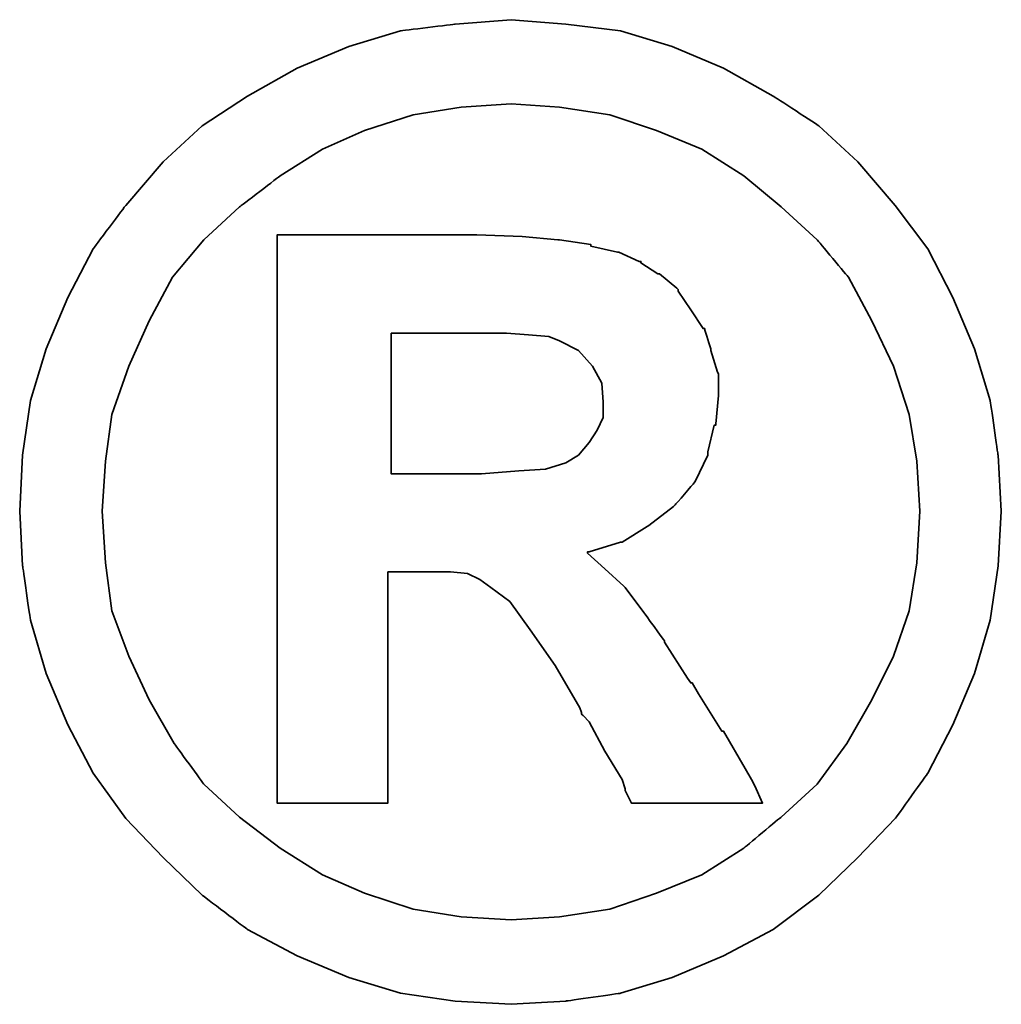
# Model space of a CAD drawing. Extents: x 12 to 227, y 68 to 185.
# Tile 47 of 49: x 198.555 to 199.218, y 126.339 to 127.004. Entities that reach past the tile are written whole.
import ezdxf

# ---------------------------------------------------------------- set-up
doc = ezdxf.new("R2010")
doc.units = 0
doc.header["$MEASUREMENT"] = 0
doc.layers.add('DIM', color=4, linetype='CONTINUOUS')
doc.layers.add('layer 1', color=7, linetype='CONTINUOUS')

# ---------------------------------------------------------------- blocks, each defined once
blk = doc.blocks.new('TBI MOTION logo(完整正式版)')
at = {"layer": 'layer 1', "color": 22, "lineweight": 35}
for points, knots in [([(81.20634, 4.98624), (81.20634, 4.98624), (81.18649, 5.32862), (81.18649, 5.32862), (81.18649, 5.32862), (81.18649, 5.32862), (81.13886, 5.66206), (81.13886, 5.66206), (81.13886, 5.66206), (81.13886, 5.66206), (81.04359, 5.97764), (81.04359, 5.97764), (81.04359, 5.97764), (81.04359, 5.97764), (80.91061, 6.29124), (80.91061, 6.29124), (80.91061, 6.29124), (80.91061, 6.29124), (80.75778, 6.58697), (80.75778, 6.58697), (80.75778, 6.58697), (80.75778, 6.58697), (80.5593, 6.85294), (80.5593, 6.85294), (80.5593, 6.85294), (80.5593, 6.85294), (80.33105, 7.1189), (80.33105, 7.1189), (80.33105, 7.1189), (80.33105, 7.1189), (80.09287, 7.33921), (80.09287, 7.33921), (80.09287, 7.33921), (80.09287, 7.33921), (79.815, 7.51982), (79.815, 7.51982), (79.815, 7.51982), (79.815, 7.51982), (79.51133, 7.69051), (79.51133, 7.69051), (79.51133, 7.69051), (79.51133, 7.69051), (79.19773, 7.8235), (79.19773, 7.8235), (79.19773, 7.8235), (79.19773, 7.8235), (78.88215, 7.91877), (78.88215, 7.91877), (78.88215, 7.91877), (78.88215, 7.91877), (78.54871, 7.95846), (78.54871, 7.95846), (78.54871, 7.95846), (78.54871, 7.95846), (78.21526, 7.98625), (78.21526, 7.98625), (78.21526, 7.98625), (78.21526, 7.98625), (77.87388, 7.95846), (77.87388, 7.95846), (77.87388, 7.95846), (77.87388, 7.95846), (77.54044, 7.91877), (77.54044, 7.91877), (77.54044, 7.91877), (77.54044, 7.91877), (77.22485, 7.8235), (77.22485, 7.8235), (77.22485, 7.8235), (77.22485, 7.8235), (76.91027, 7.69051), (76.91027, 7.69051), (76.91027, 7.69051), (76.91027, 7.69051), (76.6056, 7.51982), (76.6056, 7.51982), (76.6056, 7.51982), (76.6056, 7.51982), (76.32972, 7.33921), (76.32972, 7.33921), (76.32972, 7.33921), (76.32972, 7.33921), (76.09154, 7.1189), (76.09154, 7.1189), (76.09154, 7.1189), (76.09154, 7.1189), (75.86329, 6.85294), (75.86329, 6.85294), (75.86329, 6.85294), (75.86329, 6.85294), (75.66382, 6.58697), (75.66382, 6.58697), (75.66382, 6.58697), (75.66382, 6.58697), (75.51099, 6.29124), (75.51099, 6.29124), (75.51099, 6.29124), (75.51099, 6.29124), (75.37702, 5.97764), (75.37702, 5.97764), (75.37702, 5.97764), (75.37702, 5.97764), (75.28175, 5.66206), (75.28175, 5.66206), (75.28175, 5.66206), (75.28175, 5.66206), (75.23411, 5.32862), (75.23411, 5.32862), (75.23411, 5.32862), (75.23411, 5.32862), (75.21625, 4.98624), (75.21625, 4.98624), (75.21625, 4.98624), (75.21625, 4.98624), (75.23411, 4.6528), (75.23411, 4.6528), (75.23411, 4.6528), (75.23411, 4.6528), (75.28175, 4.32035), (75.28175, 4.32035), (75.28175, 4.32035), (75.28175, 4.32035), (75.37702, 3.99583), (75.37702, 3.99583), (75.37702, 3.99583), (75.37702, 3.99583), (75.51099, 3.68224), (75.51099, 3.68224), (75.51099, 3.68224), (75.51099, 3.68224), (75.66382, 3.38749), (75.66382, 3.38749), (75.66382, 3.38749), (75.66382, 3.38749), (75.86329, 3.10963), (75.86329, 3.10963), (75.86329, 3.10963), (75.86329, 3.10963), (76.09154, 2.87145), (76.09154, 2.87145), (76.09154, 2.87145), (76.09154, 2.87145), (76.32972, 2.6432), (76.32972, 2.6432), (76.32972, 2.6432), (76.32972, 2.6432), (76.6056, 2.43381), (76.6056, 2.43381), (76.6056, 2.43381), (76.6056, 2.43381), (76.91027, 2.27205), (76.91027, 2.27205), (76.91027, 2.27205), (76.91027, 2.27205), (77.22485, 2.13906), (77.22485, 2.13906), (77.22485, 2.13906), (77.22485, 2.13906), (77.54044, 2.0438), (77.54044, 2.0438), (77.54044, 2.0438), (77.54044, 2.0438), (77.87388, 1.99616), (77.87388, 1.99616), (77.87388, 1.99616), (77.87388, 1.99616), (78.21526, 1.97631), (78.21526, 1.97631), (78.21526, 1.97631), (78.21526, 1.97631), (78.54871, 1.99616), (78.54871, 1.99616), (78.54871, 1.99616), (78.54871, 1.99616), (78.88215, 2.0438), (78.88215, 2.0438), (78.88215, 2.0438), (78.88215, 2.0438), (79.19773, 2.13906), (79.19773, 2.13906), (79.19773, 2.13906), (79.19773, 2.13906), (79.51133, 2.27205), (79.51133, 2.27205), (79.51133, 2.27205), (79.51133, 2.27205), (79.815, 2.43381), (79.815, 2.43381), (79.815, 2.43381), (79.815, 2.43381), (80.09287, 2.6432), (80.09287, 2.6432), (80.09287, 2.6432), (80.09287, 2.6432), (80.33105, 2.87145), (80.33105, 2.87145), (80.33105, 2.87145), (80.33105, 2.87145), (80.5593, 3.10963), (80.5593, 3.10963), (80.5593, 3.10963), (80.5593, 3.10963), (80.75778, 3.38749), (80.75778, 3.38749), (80.75778, 3.38749), (80.75778, 3.38749), (80.91061, 3.68224), (80.91061, 3.68224), (80.91061, 3.68224), (80.91061, 3.68224), (81.04359, 3.99583), (81.04359, 3.99583), (81.04359, 3.99583), (81.04359, 3.99583), (81.13886, 4.32035), (81.13886, 4.32035), (81.13886, 4.32035), (81.13886, 4.32035), (81.18649, 4.6528), (81.18649, 4.6528), (81.18649, 4.6528), (81.18649, 4.6528), (81.20634, 4.98624), (81.20634, 4.98624)], [0, 0, 0, 0, 0.0178571, 0.0178571, 0.0178571, 0.0178572, 0.0357143, 0.0357143, 0.0357143, 0.0357143, 0.0535714, 0.0535714, 0.0535714, 0.0535714, 0.0714286, 0.0714286, 0.0714286, 0.0714286, 0.0892857, 0.0892857, 0.0892857, 0.0892857, 0.1071429, 0.1071429, 0.1071429, 0.1071429, 0.125, 0.125, 0.125, 0.125, 0.1428571, 0.1428571, 0.1428571, 0.1428572, 0.1607143, 0.1607143, 0.1607143, 0.1607143, 0.1785714, 0.1785714, 0.1785714, 0.1785714, 0.1964286, 0.1964286, 0.1964286, 0.1964286, 0.2142857, 0.2142857, 0.2142857, 0.2142857, 0.2321429, 0.2321429, 0.2321429, 0.2321429, 0.25, 0.25, 0.25, 0.25, 0.2678571, 0.2678571, 0.2678571, 0.2678572, 0.2857143, 0.2857143, 0.2857143, 0.2857143, 0.3035714, 0.3035714, 0.3035714, 0.3035714, 0.3214286, 0.3214286, 0.3214286, 0.3214286, 0.3392857, 0.3392857, 0.3392857, 0.3392857, 0.3571429, 0.3571429, 0.3571429, 0.3571429, 0.375, 0.375, 0.375, 0.375, 0.3928571, 0.3928571, 0.3928571, 0.3928572, 0.4107143, 0.4107143, 0.4107143, 0.4107143, 0.4285714, 0.4285714, 0.4285714, 0.4285714, 0.4464286, 0.4464286, 0.4464286, 0.4464286, 0.4642857, 0.4642857, 0.4642857, 0.4642857, 0.4821429, 0.4821429, 0.4821429, 0.4821429, 0.5, 0.5, 0.5, 0.5, 0.5178571, 0.5178571, 0.5178571, 0.5178572, 0.5357143, 0.5357143, 0.5357143, 0.5357143, 0.5535714, 0.5535714, 0.5535714, 0.5535714, 0.5714286, 0.5714286, 0.5714286, 0.5714286, 0.5892857, 0.5892857, 0.5892857, 0.5892857, 0.6071429, 0.6071429, 0.6071429, 0.6071429, 0.625, 0.625, 0.625, 0.625, 0.6428571, 0.6428571, 0.6428571, 0.6428572, 0.6607143, 0.6607143, 0.6607143, 0.6607143, 0.6785714, 0.6785714, 0.6785714, 0.6785714, 0.6964286, 0.6964286, 0.6964286, 0.6964286, 0.7142857, 0.7142857, 0.7142857, 0.7142857, 0.7321429, 0.7321429, 0.7321429, 0.7321429, 0.75, 0.75, 0.75, 0.75, 0.7678571, 0.7678571, 0.7678571, 0.7678572, 0.7857143, 0.7857143, 0.7857143, 0.7857143, 0.8035714, 0.8035714, 0.8035714, 0.8035714, 0.8214286, 0.8214286, 0.8214286, 0.8214286, 0.8392857, 0.8392857, 0.8392857, 0.8392857, 0.8571429, 0.8571429, 0.8571429, 0.8571429, 0.875, 0.875, 0.875, 0.875, 0.8928571, 0.8928571, 0.8928571, 0.8928572, 0.9107143, 0.9107143, 0.9107143, 0.9107143, 0.9285714, 0.9285714, 0.9285714, 0.9285714, 0.9464286, 0.9464286, 0.9464286, 0.9464286, 0.9642857, 0.9642857, 0.9642857, 0.9642857, 0.9821429, 0.9821429, 0.9821429, 0.9821429, 1, 1, 1, 1]), ([(80.71014, 4.98624), (80.71014, 4.98624), (80.69129, 5.29091), (80.69129, 5.29091), (80.69129, 5.29091), (80.69129, 5.29091), (80.64464, 5.57672), (80.64464, 5.57672), (80.64464, 5.57672), (80.64464, 5.57672), (80.54937, 5.87245), (80.54937, 5.87245), (80.54937, 5.87245), (80.54937, 5.87245), (80.41639, 6.14833), (80.41639, 6.14833), (80.41639, 6.14833), (80.41639, 6.14833), (80.27349, 6.41429), (80.27349, 6.41429), (80.27349, 6.41429), (80.27349, 6.41429), (80.08295, 6.64255), (80.08295, 6.64255), (80.08295, 6.64255), (80.08295, 6.64255), (79.86264, 6.84301), (79.86264, 6.84301), (79.86264, 6.84301), (79.86264, 6.84301), (79.63439, 7.03355), (79.63439, 7.03355), (79.63439, 7.03355), (79.63439, 7.03355), (79.37835, 7.1963), (79.37835, 7.1963), (79.37835, 7.1963), (79.37835, 7.1963), (79.10246, 7.30944), (79.10246, 7.30944), (79.10246, 7.30944), (79.10246, 7.30944), (78.81665, 7.40471), (78.81665, 7.40471), (78.81665, 7.40471), (78.81665, 7.40471), (78.511, 7.45234), (78.511, 7.45234), (78.511, 7.45234), (78.511, 7.45234), (78.21526, 7.47219), (78.21526, 7.47219), (78.21526, 7.47219), (78.21526, 7.47219), (77.9106, 7.45234), (77.9106, 7.45234), (77.9106, 7.45234), (77.9106, 7.45234), (77.61685, 7.40471), (77.61685, 7.40471), (77.61685, 7.40471), (77.61685, 7.40471), (77.32012, 7.30944), (77.32012, 7.30944), (77.32012, 7.30944), (77.32012, 7.30944), (77.06309, 7.1963), (77.06309, 7.1963), (77.06309, 7.1963), (77.06309, 7.1963), (76.80606, 7.03355), (76.80606, 7.03355), (76.80606, 7.03355), (76.80606, 7.03355), (76.55797, 6.84301), (76.55797, 6.84301), (76.55797, 6.84301), (76.55797, 6.84301), (76.34063, 6.64255), (76.34063, 6.64255), (76.34063, 6.64255), (76.34063, 6.64255), (76.1491, 6.41429), (76.1491, 6.41429), (76.1491, 6.41429), (76.1491, 6.41429), (76.0062, 6.14833), (76.0062, 6.14833), (76.0062, 6.14833), (76.0062, 6.14833), (75.88314, 5.87245), (75.88314, 5.87245), (75.88314, 5.87245), (75.88314, 5.87245), (75.77794, 5.57672), (75.77794, 5.57672), (75.77794, 5.57672), (75.77794, 5.57672), (75.73924, 5.29091), (75.73924, 5.29091), (75.73924, 5.29091), (75.73924, 5.29091), (75.72039, 4.98624), (75.72039, 4.98624), (75.72039, 4.98624), (75.72039, 4.98624), (75.73924, 4.67165), (75.73924, 4.67165), (75.73924, 4.67165), (75.73924, 4.67165), (75.77794, 4.37791), (75.77794, 4.37791), (75.77794, 4.37791), (75.77794, 4.37791), (75.88314, 4.10102), (75.88314, 4.10102), (75.88314, 4.10102), (75.88314, 4.10102), (76.0062, 3.83407), (76.0062, 3.83407), (76.0062, 3.83407), (76.0062, 3.83407), (76.15902, 3.56811), (76.15902, 3.56811), (76.15902, 3.56811), (76.15902, 3.56811), (76.34063, 3.32001), (76.34063, 3.32001), (76.34063, 3.32001), (76.34063, 3.32001), (76.55797, 3.11955), (76.55797, 3.11955), (76.55797, 3.11955), (76.55797, 3.11955), (76.80606, 2.92901), (76.80606, 2.92901), (76.80606, 2.92901), (76.80606, 2.92901), (77.06309, 2.76725), (77.06309, 2.76725), (77.06309, 2.76725), (77.06309, 2.76725), (77.32012, 2.65412), (77.32012, 2.65412), (77.32012, 2.65412), (77.32012, 2.65412), (77.61685, 2.55786), (77.61685, 2.55786), (77.61685, 2.55786), (77.61685, 2.55786), (77.9106, 2.51022), (77.9106, 2.51022), (77.9106, 2.51022), (77.9106, 2.51022), (78.21526, 2.49137), (78.21526, 2.49137), (78.21526, 2.49137), (78.21526, 2.49137), (78.511, 2.51022), (78.511, 2.51022), (78.511, 2.51022), (78.511, 2.51022), (78.81665, 2.55786), (78.81665, 2.55786), (78.81665, 2.55786), (78.81665, 2.55786), (79.10246, 2.65412), (79.10246, 2.65412), (79.10246, 2.65412), (79.10246, 2.65412), (79.37835, 2.76725), (79.37835, 2.76725), (79.37835, 2.76725), (79.37835, 2.76725), (79.63439, 2.92901), (79.63439, 2.92901), (79.63439, 2.92901), (79.63439, 2.92901), (79.86264, 3.11955), (79.86264, 3.11955), (79.86264, 3.11955), (79.86264, 3.11955), (80.08295, 3.32001), (80.08295, 3.32001), (80.08295, 3.32001), (80.08295, 3.32001), (80.26356, 3.56811), (80.26356, 3.56811), (80.26356, 3.56811), (80.26356, 3.56811), (80.41639, 3.83407), (80.41639, 3.83407), (80.41639, 3.83407), (80.41639, 3.83407), (80.54937, 4.10102), (80.54937, 4.10102), (80.54937, 4.10102), (80.54937, 4.10102), (80.64464, 4.37791), (80.64464, 4.37791), (80.64464, 4.37791), (80.64464, 4.37791), (80.69129, 4.67165), (80.69129, 4.67165), (80.69129, 4.67165), (80.69129, 4.67165), (80.71014, 4.98624), (80.71014, 4.98624)], [0, 0, 0, 0, 0.0192308, 0.0192308, 0.0192308, 0.0192308, 0.0384615, 0.0384615, 0.0384615, 0.0384615, 0.0576923, 0.0576923, 0.0576923, 0.0576923, 0.0769231, 0.0769231, 0.0769231, 0.0769231, 0.0961538, 0.0961538, 0.0961538, 0.0961539, 0.1153846, 0.1153846, 0.1153846, 0.1153846, 0.1346154, 0.1346154, 0.1346154, 0.1346154, 0.1538462, 0.1538462, 0.1538462, 0.1538462, 0.1730769, 0.1730769, 0.1730769, 0.1730769, 0.1923077, 0.1923077, 0.1923077, 0.1923077, 0.2115385, 0.2115385, 0.2115385, 0.2115385, 0.2307692, 0.2307692, 0.2307692, 0.2307692, 0.25, 0.25, 0.25, 0.25, 0.2692308, 0.2692308, 0.2692308, 0.2692308, 0.2884615, 0.2884615, 0.2884615, 0.2884615, 0.3076923, 0.3076923, 0.3076923, 0.3076923, 0.3269231, 0.3269231, 0.3269231, 0.3269231, 0.3461538, 0.3461538, 0.3461538, 0.3461539, 0.3653846, 0.3653846, 0.3653846, 0.3653846, 0.3846154, 0.3846154, 0.3846154, 0.3846154, 0.4038462, 0.4038462, 0.4038462, 0.4038462, 0.4230769, 0.4230769, 0.4230769, 0.4230769, 0.4423077, 0.4423077, 0.4423077, 0.4423077, 0.4615385, 0.4615385, 0.4615385, 0.4615385, 0.4807692, 0.4807692, 0.4807692, 0.4807692, 0.5, 0.5, 0.5, 0.5, 0.5192308, 0.5192308, 0.5192308, 0.5192308, 0.5384615, 0.5384615, 0.5384615, 0.5384615, 0.5576923, 0.5576923, 0.5576923, 0.5576923, 0.5769231, 0.5769231, 0.5769231, 0.5769231, 0.5961538, 0.5961538, 0.5961538, 0.5961539, 0.6153846, 0.6153846, 0.6153846, 0.6153846, 0.6346154, 0.6346154, 0.6346154, 0.6346154, 0.6538462, 0.6538462, 0.6538462, 0.6538462, 0.6730769, 0.6730769, 0.6730769, 0.6730769, 0.6923077, 0.6923077, 0.6923077, 0.6923077, 0.7115385, 0.7115385, 0.7115385, 0.7115385, 0.7307692, 0.7307692, 0.7307692, 0.7307692, 0.75, 0.75, 0.75, 0.75, 0.7692308, 0.7692308, 0.7692308, 0.7692308, 0.7884615, 0.7884615, 0.7884615, 0.7884615, 0.8076923, 0.8076923, 0.8076923, 0.8076923, 0.8269231, 0.8269231, 0.8269231, 0.8269231, 0.8461538, 0.8461538, 0.8461538, 0.8461539, 0.8653846, 0.8653846, 0.8653846, 0.8653846, 0.8846154, 0.8846154, 0.8846154, 0.8846154, 0.9038462, 0.9038462, 0.9038462, 0.9038462, 0.9230769, 0.9230769, 0.9230769, 0.9230769, 0.9423077, 0.9423077, 0.9423077, 0.9423077, 0.9615385, 0.9615385, 0.9615385, 0.9615385, 0.9807692, 0.9807692, 0.9807692, 0.9807692, 1, 1, 1, 1]), ([(76.78721, 3.2823), (76.78721, 3.2823), (76.78721, 3.32001), (76.78721, 3.32001), (76.78721, 3.32001), (76.78721, 3.32001), (76.78721, 3.42422), (76.78721, 3.42422), (76.78721, 3.42422), (76.78721, 3.42422), (76.78721, 3.59689), (76.78721, 3.59689), (76.78721, 3.59689), (76.78721, 3.59689), (76.78721, 3.80529), (76.78721, 3.80529), (76.78721, 3.80529), (76.78721, 3.80529), (76.78721, 4.0524), (76.78721, 4.0524), (76.78721, 4.0524), (76.78721, 4.0524), (76.78721, 4.32035), (76.78721, 4.32035), (76.78721, 4.32035), (76.78721, 4.32035), (76.78721, 4.92868), (76.78721, 4.92868), (76.78721, 4.92868), (76.78721, 4.92868), (76.78721, 5.53801), (76.78721, 5.53801), (76.78721, 5.53801), (76.78721, 5.53801), (76.78721, 5.82482), (76.78721, 5.82482), (76.78721, 5.82482), (76.78721, 5.82482), (76.78721, 6.07291), (76.78721, 6.07291), (76.78721, 6.07291), (76.78721, 6.07291), (76.78721, 6.30017), (76.78721, 6.30017), (76.78721, 6.30017), (76.78721, 6.30017), (76.78721, 6.45399), (76.78721, 6.45399), (76.78721, 6.45399), (76.78721, 6.45399), (76.78721, 6.5572), (76.78721, 6.5572), (76.78721, 6.5572), (76.78721, 6.5572), (76.78721, 6.59689), (76.78721, 6.59689), (76.78721, 6.59689), (76.78721, 6.59689), (76.78721, 6.67232), (76.78721, 6.67232), (76.78721, 6.67232), (76.78721, 6.67232), (76.8537, 6.67232), (76.8537, 6.67232), (76.8537, 6.67232), (76.8537, 6.67232), (76.87355, 6.67232), (76.87355, 6.67232), (76.87355, 6.67232), (76.87355, 6.67232), (76.91027, 6.67232), (76.91027, 6.67232), (76.91027, 6.67232), (76.91027, 6.67232), (77.04424, 6.67232), (77.04424, 6.67232), (77.04424, 6.67232), (77.04424, 6.67232), (77.22485, 6.67232), (77.22485, 6.67232), (77.22485, 6.67232), (77.22485, 6.67232), (77.43524, 6.67232), (77.43524, 6.67232), (77.43524, 6.67232), (77.43524, 6.67232), (77.65357, 6.67232), (77.65357, 6.67232), (77.65357, 6.67232), (77.65357, 6.67232), (77.82625, 6.67232), (77.82625, 6.67232), (77.82625, 6.67232), (77.82625, 6.67232), (77.94037, 6.67232), (77.94037, 6.67232), (77.94037, 6.67232), (77.94037, 6.67232), (77.97709, 6.67232), (77.97709, 6.67232), (77.97709, 6.67232), (77.97709, 6.67232), (77.99694, 6.67232), (77.99694, 6.67232), (77.99694, 6.67232), (77.99694, 6.67232), (78.00686, 6.67232), (78.00686, 6.67232), (78.00686, 6.67232), (78.00686, 6.67232), (78.28275, 6.6624), (78.28275, 6.6624), (78.28275, 6.6624), (78.28275, 6.6624), (78.50107, 6.64255), (78.50107, 6.64255), (78.50107, 6.64255), (78.50107, 6.64255), (78.511, 6.64255), (78.511, 6.64255), (78.511, 6.64255), (78.511, 6.64255), (78.70154, 6.61476), (78.70154, 6.61476), (78.70154, 6.61476), (78.70154, 6.61476), (78.70154, 6.60483), (78.70154, 6.60483), (78.70154, 6.60483), (78.70154, 6.60483), (78.86429, 6.56713), (78.86429, 6.56713), (78.86429, 6.56713), (78.86429, 6.56713), (78.87223, 6.56713), (78.87223, 6.56713), (78.87223, 6.56713), (78.87223, 6.56713), (78.99727, 6.51056), (78.99727, 6.51056), (78.99727, 6.51056), (78.99727, 6.51056), (79.00719, 6.51056), (79.00719, 6.51056), (79.00719, 6.51056), (79.00719, 6.51056), (79.00719, 6.50162), (79.00719, 6.50162), (79.00719, 6.50162), (79.00719, 6.50162), (79.1104, 6.43415), (79.1104, 6.43415), (79.1104, 6.43415), (79.1104, 6.43415), (79.12132, 6.43415), (79.12132, 6.43415), (79.12132, 6.43415), (79.12132, 6.43415), (79.22552, 6.34781), (79.22552, 6.34781), (79.22552, 6.34781), (79.22552, 6.34781), (79.23544, 6.33888), (79.23544, 6.33888), (79.23544, 6.33888), (79.23544, 6.33888), (79.23544, 6.32895), (79.23544, 6.32895), (79.23544, 6.32895), (79.23544, 6.32895), (79.31087, 6.21483), (79.31087, 6.21483), (79.31087, 6.21483), (79.31087, 6.21483), (79.38629, 6.1007), (79.38629, 6.1007), (79.38629, 6.1007), (79.38629, 6.1007), (79.3972, 6.1007), (79.3972, 6.1007), (79.3972, 6.1007), (79.3972, 6.1007), (79.3972, 6.09078), (79.3972, 6.09078), (79.3972, 6.09078), (79.3972, 6.09078), (79.43392, 5.97764), (79.43392, 5.97764), (79.43392, 5.97764), (79.43392, 5.97764), (79.43392, 5.96772), (79.43392, 5.96772), (79.43392, 5.96772), (79.43392, 5.96772), (79.47362, 5.83474), (79.47362, 5.83474), (79.47362, 5.83474), (79.47362, 5.83474), (79.48156, 5.82482), (79.48156, 5.82482), (79.48156, 5.82482), (79.48156, 5.82482), (79.48156, 5.69977), (79.48156, 5.69977), (79.48156, 5.69977), (79.48156, 5.69977), (79.48156, 5.69183), (79.48156, 5.69183), (79.48156, 5.69183), (79.48156, 5.69183), (79.4637, 5.51915), (79.4637, 5.51915), (79.4637, 5.51915), (79.4637, 5.51915), (79.4637, 5.51122), (79.4637, 5.51122), (79.4637, 5.51122), (79.4637, 5.51122), (79.45377, 5.51122), (79.45377, 5.51122), (79.45377, 5.51122), (79.45377, 5.51122), (79.41507, 5.34847), (79.41507, 5.34847), (79.41507, 5.34847), (79.41507, 5.34847), (79.41507, 5.33854), (79.41507, 5.33854), (79.41507, 5.33854), (79.41507, 5.33854), (79.41507, 5.32862), (79.41507, 5.32862), (79.41507, 5.32862), (79.41507, 5.32862), (79.33865, 5.16785), (79.33865, 5.16785), (79.33865, 5.16785), (79.33865, 5.16785), (79.33071, 5.15693), (79.33071, 5.15693), (79.33071, 5.15693), (79.33071, 5.15693), (79.2156, 5.02495), (79.2156, 5.02495), (79.2156, 5.02495), (79.2156, 5.02495), (79.20567, 5.01502), (79.20567, 5.01502), (79.20567, 5.01502), (79.20567, 5.01502), (79.05483, 4.89991), (79.05483, 4.89991), (79.05483, 4.89991), (79.05483, 4.89991), (79.04491, 4.89197), (79.04491, 4.89197), (79.04491, 4.89197), (79.04491, 4.89197), (78.89208, 4.7967), (78.89208, 4.7967), (78.89208, 4.7967), (78.89208, 4.7967), (78.88215, 4.7967), (78.88215, 4.7967), (78.88215, 4.7967), (78.88215, 4.7967), (78.69161, 4.73913), (78.69161, 4.73913), (78.69161, 4.73913), (78.69161, 4.73913), (78.68169, 4.73913), (78.68169, 4.73913), (78.68169, 4.73913), (78.68169, 4.73913), (78.68169, 4.72921), (78.68169, 4.72921), (78.68169, 4.72921), (78.68169, 4.72921), (78.78688, 4.63394), (78.78688, 4.63394), (78.78688, 4.63394), (78.78688, 4.63394), (78.902, 4.52875), (78.902, 4.52875), (78.902, 4.52875), (78.902, 4.52875), (78.91093, 4.52081), (78.91093, 4.52081), (78.91093, 4.52081), (78.91093, 4.52081), (79.02506, 4.36798), (79.02506, 4.36798), (79.02506, 4.36798), (79.02506, 4.36798), (79.1501, 4.1953), (79.1501, 4.1953), (79.1501, 4.1953), (79.1501, 4.1953), (79.1501, 4.18736), (79.1501, 4.18736), (79.1501, 4.18736), (79.1501, 4.18736), (79.29201, 3.96705), (79.29201, 3.96705), (79.29201, 3.96705), (79.29201, 3.96705), (79.31087, 3.93828), (79.31087, 3.93828), (79.31087, 3.93828), (79.31087, 3.93828), (79.32079, 3.93828), (79.32079, 3.93828), (79.32079, 3.93828), (79.32079, 3.93828), (79.3585, 3.87178), (79.3585, 3.87178), (79.3585, 3.87178), (79.3585, 3.87178), (79.50141, 3.64353), (79.50141, 3.64353), (79.50141, 3.64353), (79.50141, 3.64353), (79.51133, 3.64353), (79.51133, 3.64353), (79.51133, 3.64353), (79.51133, 3.64353), (79.64431, 3.41528), (79.64431, 3.41528), (79.64431, 3.41528), (79.64431, 3.41528), (79.68202, 3.3478), (79.68202, 3.3478), (79.68202, 3.3478), (79.68202, 3.3478), (79.70187, 3.31009), (79.70187, 3.31009), (79.70187, 3.31009), (79.70187, 3.31009), (79.7495, 3.2049), (79.7495, 3.2049), (79.7495, 3.2049), (79.7495, 3.2049), (79.64431, 3.2049), (79.64431, 3.2049), (79.64431, 3.2049), (79.64431, 3.2049), (79.62546, 3.2049), (79.62546, 3.2049), (79.62546, 3.2049), (79.62546, 3.2049), (79.53912, 3.2049), (79.53912, 3.2049), (79.53912, 3.2049), (79.53912, 3.2049), (79.31087, 3.2049), (79.31087, 3.2049), (79.31087, 3.2049), (79.31087, 3.2049), (79.08262, 3.2049), (79.08262, 3.2049), (79.08262, 3.2049), (79.08262, 3.2049), (79.00719, 3.2049), (79.00719, 3.2049), (79.00719, 3.2049), (79.00719, 3.2049), (78.98735, 3.2049), (78.98735, 3.2049), (78.98735, 3.2049), (78.98735, 3.2049), (78.94964, 3.2049), (78.94964, 3.2049), (78.94964, 3.2049), (78.94964, 3.2049), (78.92979, 3.24459), (78.92979, 3.24459), (78.92979, 3.24459), (78.92979, 3.24459), (78.91093, 3.2823), (78.91093, 3.2823), (78.91093, 3.2823), (78.91093, 3.2823), (78.91093, 3.29223), (78.91093, 3.29223), (78.91093, 3.29223), (78.91093, 3.29223), (78.89208, 3.3478), (78.89208, 3.3478), (78.89208, 3.3478), (78.89208, 3.3478), (78.78688, 3.52048), (78.78688, 3.52048), (78.78688, 3.52048), (78.78688, 3.52048), (78.69161, 3.7001), (78.69161, 3.7001), (78.69161, 3.7001), (78.69161, 3.7001), (78.6539, 3.7388), (78.6539, 3.7388), (78.6539, 3.7388), (78.6539, 3.7388), (78.64398, 3.74873), (78.64398, 3.74873), (78.64398, 3.74873), (78.64398, 3.74873), (78.64398, 3.75766), (78.64398, 3.75766), (78.64398, 3.75766), (78.64398, 3.75766), (78.63405, 3.78644), (78.63405, 3.78644), (78.63405, 3.78644), (78.63405, 3.78644), (78.48321, 4.04347), (78.48321, 4.04347), (78.48321, 4.04347), (78.48321, 4.04347), (78.33038, 4.2618), (78.33038, 4.2618), (78.33038, 4.2618), (78.33038, 4.2618), (78.20732, 4.43447), (78.20732, 4.43447), (78.20732, 4.43447), (78.20732, 4.43447), (78.09221, 4.52081), (78.09221, 4.52081), (78.09221, 4.52081), (78.09221, 4.52081), (78.02472, 4.56845), (78.02472, 4.56845), (78.02472, 4.56845), (78.02472, 4.56845), (77.9493, 4.60616), (77.9493, 4.60616), (77.9493, 4.60616), (77.9493, 4.60616), (77.8451, 4.61608), (77.8451, 4.61608), (77.8451, 4.61608), (77.8451, 4.61608), (77.71113, 4.61608), (77.71113, 4.61608), (77.71113, 4.61608), (77.71113, 4.61608), (77.69128, 4.61608), (77.69128, 4.61608), (77.69128, 4.61608), (77.69128, 4.61608), (77.67342, 4.61608), (77.67342, 4.61608), (77.67342, 4.61608), (77.67342, 4.61608), (77.5583, 4.61608), (77.5583, 4.61608), (77.5583, 4.61608), (77.5583, 4.61608), (77.46303, 4.61608), (77.46303, 4.61608), (77.46303, 4.61608), (77.46303, 4.61608), (77.46303, 4.54761), (77.46303, 4.54761), (77.46303, 4.54761), (77.46303, 4.54761), (77.46303, 4.47318), (77.46303, 4.47318), (77.46303, 4.47318), (77.46303, 4.47318), (77.46303, 4.24294), (77.46303, 4.24294), (77.46303, 4.24294), (77.46303, 4.24294), (77.46303, 3.99583), (77.46303, 3.99583), (77.46303, 3.99583), (77.46303, 3.99583), (77.46303, 3.72888), (77.46303, 3.72888), (77.46303, 3.72888), (77.46303, 3.72888), (77.46303, 3.51055), (77.46303, 3.51055), (77.46303, 3.51055), (77.46303, 3.51055), (77.46303, 3.42422), (77.46303, 3.42422), (77.46303, 3.42422), (77.46303, 3.42422), (77.46303, 3.35773), (77.46303, 3.35773), (77.46303, 3.35773), (77.46303, 3.35773), (77.46303, 3.30017), (77.46303, 3.30017), (77.46303, 3.30017), (77.46303, 3.30017), (77.46303, 3.2823), (77.46303, 3.2823), (77.46303, 3.2823), (77.46303, 3.2823), (77.46303, 3.2049), (77.46303, 3.2049), (77.46303, 3.2049), (77.46303, 3.2049), (77.39753, 3.2049), (77.39753, 3.2049), (77.39753, 3.2049), (77.39753, 3.2049), (77.37768, 3.2049), (77.37768, 3.2049), (77.37768, 3.2049), (77.37768, 3.2049), (77.32012, 3.2049), (77.32012, 3.2049), (77.32012, 3.2049), (77.32012, 3.2049), (77.12165, 3.2049), (77.12165, 3.2049), (77.12165, 3.2049), (77.12165, 3.2049), (76.94897, 3.2049), (76.94897, 3.2049), (76.94897, 3.2049), (76.94897, 3.2049), (76.8924, 3.2049), (76.8924, 3.2049), (76.8924, 3.2049), (76.8924, 3.2049), (76.8537, 3.2049), (76.8537, 3.2049), (76.8537, 3.2049), (76.8537, 3.2049), (76.78721, 3.2049), (76.78721, 3.2049), (76.78721, 3.2049), (76.78721, 3.2049), (76.78721, 3.2823), (76.78721, 3.2823)], [0, 0, 0, 0, 0.0074074, 0.0074074, 0.0074074, 0.0074074, 0.0148148, 0.0148148, 0.0148148, 0.0148148, 0.0222222, 0.0222222, 0.0222222, 0.0222222, 0.0296296, 0.0296296, 0.0296296, 0.0296296, 0.037037, 0.037037, 0.037037, 0.037037, 0.0444444, 0.0444444, 0.0444444, 0.0444445, 0.0518519, 0.0518519, 0.0518519, 0.0518519, 0.0592593, 0.0592593, 0.0592593, 0.0592593, 0.0666667, 0.0666667, 0.0666667, 0.0666667, 0.0740741, 0.0740741, 0.0740741, 0.0740741, 0.0814815, 0.0814815, 0.0814815, 0.0814815, 0.0888889, 0.0888889, 0.0888889, 0.0888889, 0.0962963, 0.0962963, 0.0962963, 0.0962963, 0.1037037, 0.1037037, 0.1037037, 0.1037037, 0.1111111, 0.1111111, 0.1111111, 0.1111111, 0.1185185, 0.1185185, 0.1185185, 0.1185185, 0.1259259, 0.1259259, 0.1259259, 0.1259259, 0.1333333, 0.1333333, 0.1333333, 0.1333333, 0.1407407, 0.1407407, 0.1407407, 0.1407408, 0.1481481, 0.1481481, 0.1481481, 0.1481482, 0.1555556, 0.1555556, 0.1555556, 0.1555556, 0.162963, 0.162963, 0.162963, 0.162963, 0.1703704, 0.1703704, 0.1703704, 0.1703704, 0.1777778, 0.1777778, 0.1777778, 0.1777778, 0.1851852, 0.1851852, 0.1851852, 0.1851852, 0.1925926, 0.1925926, 0.1925926, 0.1925926, 0.2, 0.2, 0.2, 0.2, 0.2074074, 0.2074074, 0.2074074, 0.2074074, 0.2148148, 0.2148148, 0.2148148, 0.2148148, 0.2222222, 0.2222222, 0.2222222, 0.2222222, 0.2296296, 0.2296296, 0.2296296, 0.2296296, 0.237037, 0.237037, 0.237037, 0.237037, 0.2444444, 0.2444444, 0.2444444, 0.2444445, 0.2518519, 0.2518519, 0.2518519, 0.2518519, 0.2592593, 0.2592593, 0.2592593, 0.2592593, 0.2666667, 0.2666667, 0.2666667, 0.2666667, 0.2740741, 0.2740741, 0.2740741, 0.2740741, 0.2814815, 0.2814815, 0.2814815, 0.2814815, 0.2888889, 0.2888889, 0.2888889, 0.2888889, 0.2962963, 0.2962963, 0.2962963, 0.2962963, 0.3037037, 0.3037037, 0.3037037, 0.3037037, 0.3111111, 0.3111111, 0.3111111, 0.3111111, 0.3185185, 0.3185185, 0.3185185, 0.3185185, 0.3259259, 0.3259259, 0.3259259, 0.3259259, 0.3333333, 0.3333333, 0.3333333, 0.3333333, 0.3407407, 0.3407407, 0.3407407, 0.3407408, 0.3481481, 0.3481481, 0.3481481, 0.3481482, 0.3555556, 0.3555556, 0.3555556, 0.3555556, 0.362963, 0.362963, 0.362963, 0.362963, 0.3703704, 0.3703704, 0.3703704, 0.3703704, 0.3777778, 0.3777778, 0.3777778, 0.3777778, 0.3851852, 0.3851852, 0.3851852, 0.3851852, 0.3925926, 0.3925926, 0.3925926, 0.3925926, 0.4, 0.4, 0.4, 0.4, 0.4074074, 0.4074074, 0.4074074, 0.4074074, 0.4148148, 0.4148148, 0.4148148, 0.4148148, 0.4222222, 0.4222222, 0.4222222, 0.4222222, 0.4296296, 0.4296296, 0.4296296, 0.4296296, 0.437037, 0.437037, 0.437037, 0.437037, 0.4444444, 0.4444444, 0.4444444, 0.4444445, 0.4518519, 0.4518519, 0.4518519, 0.4518519, 0.4592593, 0.4592593, 0.4592593, 0.4592593, 0.4666667, 0.4666667, 0.4666667, 0.4666667, 0.4740741, 0.4740741, 0.4740741, 0.4740741, 0.4814815, 0.4814815, 0.4814815, 0.4814815, 0.4888889, 0.4888889, 0.4888889, 0.4888889, 0.4962963, 0.4962963, 0.4962963, 0.4962963, 0.5037037, 0.5037037, 0.5037037, 0.5037037, 0.5111111, 0.5111111, 0.5111111, 0.5111111, 0.5185185, 0.5185185, 0.5185185, 0.5185185, 0.5259259, 0.5259259, 0.5259259, 0.5259259, 0.5333333, 0.5333333, 0.5333333, 0.5333333, 0.5407407, 0.5407407, 0.5407407, 0.5407408, 0.5481481, 0.5481481, 0.5481481, 0.5481482, 0.5555556, 0.5555556, 0.5555556, 0.5555556, 0.562963, 0.562963, 0.562963, 0.562963, 0.5703704, 0.5703704, 0.5703704, 0.5703704, 0.5777778, 0.5777778, 0.5777778, 0.5777778, 0.5851852, 0.5851852, 0.5851852, 0.5851852, 0.5925926, 0.5925926, 0.5925926, 0.5925926, 0.6, 0.6, 0.6, 0.6, 0.6074074, 0.6074074, 0.6074074, 0.6074074, 0.6148148, 0.6148148, 0.6148148, 0.6148148, 0.6222222, 0.6222222, 0.6222222, 0.6222222, 0.6296296, 0.6296296, 0.6296296, 0.6296296, 0.637037, 0.637037, 0.637037, 0.637037, 0.6444444, 0.6444444, 0.6444444, 0.6444445, 0.6518519, 0.6518519, 0.6518519, 0.6518519, 0.6592593, 0.6592593, 0.6592593, 0.6592593, 0.6666667, 0.6666667, 0.6666667, 0.6666667, 0.6740741, 0.6740741, 0.6740741, 0.6740741, 0.6814815, 0.6814815, 0.6814815, 0.6814815, 0.6888889, 0.6888889, 0.6888889, 0.6888889, 0.6962963, 0.6962963, 0.6962963, 0.6962963, 0.7037037, 0.7037037, 0.7037037, 0.7037037, 0.7111111, 0.7111111, 0.7111111, 0.7111111, 0.7185185, 0.7185185, 0.7185185, 0.7185185, 0.7259259, 0.7259259, 0.7259259, 0.7259259, 0.7333333, 0.7333333, 0.7333333, 0.7333333, 0.7407407, 0.7407407, 0.7407407, 0.7407408, 0.7481481, 0.7481481, 0.7481481, 0.7481482, 0.7555556, 0.7555556, 0.7555556, 0.7555556, 0.762963, 0.762963, 0.762963, 0.762963, 0.7703704, 0.7703704, 0.7703704, 0.7703704, 0.7777778, 0.7777778, 0.7777778, 0.7777778, 0.7851852, 0.7851852, 0.7851852, 0.7851852, 0.7925926, 0.7925926, 0.7925926, 0.7925926, 0.8, 0.8, 0.8, 0.8, 0.8074074, 0.8074074, 0.8074074, 0.8074074, 0.8148148, 0.8148148, 0.8148148, 0.8148148, 0.8222222, 0.8222222, 0.8222222, 0.8222222, 0.8296296, 0.8296296, 0.8296296, 0.8296296, 0.837037, 0.837037, 0.837037, 0.837037, 0.8444444, 0.8444444, 0.8444444, 0.8444445, 0.8518519, 0.8518519, 0.8518519, 0.8518519, 0.8592593, 0.8592593, 0.8592593, 0.8592593, 0.8666667, 0.8666667, 0.8666667, 0.8666667, 0.8740741, 0.8740741, 0.8740741, 0.8740741, 0.8814815, 0.8814815, 0.8814815, 0.8814815, 0.8888889, 0.8888889, 0.8888889, 0.8888889, 0.8962963, 0.8962963, 0.8962963, 0.8962963, 0.9037037, 0.9037037, 0.9037037, 0.9037037, 0.9111111, 0.9111111, 0.9111111, 0.9111111, 0.9185185, 0.9185185, 0.9185185, 0.9185185, 0.9259259, 0.9259259, 0.9259259, 0.9259259, 0.9333333, 0.9333333, 0.9333333, 0.9333333, 0.9407407, 0.9407407, 0.9407407, 0.9407408, 0.9481481, 0.9481481, 0.9481481, 0.9481482, 0.9555556, 0.9555556, 0.9555556, 0.9555556, 0.962963, 0.962963, 0.962963, 0.962963, 0.9703704, 0.9703704, 0.9703704, 0.9703704, 0.9777778, 0.9777778, 0.9777778, 0.9777778, 0.9851852, 0.9851852, 0.9851852, 0.9851852, 0.9925926, 0.9925926, 0.9925926, 0.9925926, 1, 1, 1, 1]), ([(77.48288, 6.07291), (77.48288, 6.07291), (77.48288, 5.99551), (77.48288, 5.99551), (77.48288, 5.99551), (77.48288, 5.99551), (77.48288, 5.82482), (77.48288, 5.82482), (77.48288, 5.82482), (77.48288, 5.82482), (77.48288, 5.63328), (77.48288, 5.63328), (77.48288, 5.63328), (77.48288, 5.63328), (77.48288, 5.46358), (77.48288, 5.46358), (77.48288, 5.46358), (77.48288, 5.46358), (77.48288, 5.29091), (77.48288, 5.29091), (77.48288, 5.29091), (77.48288, 5.29091), (77.48288, 5.21449), (77.48288, 5.21449), (77.48288, 5.21449), (77.48288, 5.21449), (77.50074, 5.21449), (77.50074, 5.21449), (77.50074, 5.21449), (77.50074, 5.21449), (77.71113, 5.21449), (77.71113, 5.21449), (77.71113, 5.21449), (77.71113, 5.21449), (77.94037, 5.21449), (77.94037, 5.21449), (77.94037, 5.21449), (77.94037, 5.21449), (78.01579, 5.21449), (78.01579, 5.21449), (78.01579, 5.21449), (78.01579, 5.21449), (78.03465, 5.21449), (78.03465, 5.21449), (78.03465, 5.21449), (78.03465, 5.21449), (78.2629, 5.23335), (78.2629, 5.23335), (78.2629, 5.23335), (78.2629, 5.23335), (78.42565, 5.24327), (78.42565, 5.24327), (78.42565, 5.24327), (78.42565, 5.24327), (78.54871, 5.28098), (78.54871, 5.28098), (78.54871, 5.28098), (78.54871, 5.28098), (78.62611, 5.32862), (78.62611, 5.32862), (78.62611, 5.32862), (78.62611, 5.32862), (78.69161, 5.40503), (78.69161, 5.40503), (78.69161, 5.40503), (78.69161, 5.40503), (78.73925, 5.48145), (78.73925, 5.48145), (78.73925, 5.48145), (78.73925, 5.48145), (78.77696, 5.55885), (78.77696, 5.55885), (78.77696, 5.55885), (78.77696, 5.55885), (78.77696, 5.65214), (78.77696, 5.65214), (78.77696, 5.65214), (78.77696, 5.65214), (78.76902, 5.76726), (78.76902, 5.76726), (78.76902, 5.76726), (78.76902, 5.76726), (78.71146, 5.87245), (78.71146, 5.87245), (78.71146, 5.87245), (78.71146, 5.87245), (78.62611, 5.96772), (78.62611, 5.96772), (78.62611, 5.96772), (78.62611, 5.96772), (78.511, 6.02528), (78.511, 6.02528), (78.511, 6.02528), (78.511, 6.02528), (78.44451, 6.05306), (78.44451, 6.05306), (78.44451, 6.05306), (78.44451, 6.05306), (78.32046, 6.06299), (78.32046, 6.06299), (78.32046, 6.06299), (78.32046, 6.06299), (78.18748, 6.07291), (78.18748, 6.07291), (78.18748, 6.07291), (78.18748, 6.07291), (77.99694, 6.07291), (77.99694, 6.07291), (77.99694, 6.07291), (77.99694, 6.07291), (77.97709, 6.07291), (77.97709, 6.07291), (77.97709, 6.07291), (77.97709, 6.07291), (77.90167, 6.07291), (77.90167, 6.07291), (77.90167, 6.07291), (77.90167, 6.07291), (77.69128, 6.07291), (77.69128, 6.07291), (77.69128, 6.07291), (77.69128, 6.07291), (77.50074, 6.07291), (77.50074, 6.07291), (77.50074, 6.07291), (77.50074, 6.07291), (77.48288, 6.07291), (77.48288, 6.07291)], [0, 0, 0, 0, 0.03125, 0.03125, 0.03125, 0.03125, 0.0625, 0.0625, 0.0625, 0.0625, 0.09375, 0.09375, 0.09375, 0.09375, 0.125, 0.125, 0.125, 0.125, 0.15625, 0.15625, 0.15625, 0.15625, 0.1875, 0.1875, 0.1875, 0.1875, 0.21875, 0.21875, 0.21875, 0.21875, 0.25, 0.25, 0.25, 0.25, 0.28125, 0.28125, 0.28125, 0.28125, 0.3125, 0.3125, 0.3125, 0.3125, 0.34375, 0.34375, 0.34375, 0.34375, 0.375, 0.375, 0.375, 0.375, 0.40625, 0.40625, 0.40625, 0.40625, 0.4375, 0.4375, 0.4375, 0.4375, 0.46875, 0.46875, 0.46875, 0.46875, 0.5, 0.5, 0.5, 0.5, 0.53125, 0.53125, 0.53125, 0.53125, 0.5625, 0.5625, 0.5625, 0.5625, 0.59375, 0.59375, 0.59375, 0.59375, 0.625, 0.625, 0.625, 0.625, 0.65625, 0.65625, 0.65625, 0.65625, 0.6875, 0.6875, 0.6875, 0.6875, 0.71875, 0.71875, 0.71875, 0.71875, 0.75, 0.75, 0.75, 0.75, 0.78125, 0.78125, 0.78125, 0.78125, 0.8125, 0.8125, 0.8125, 0.8125, 0.84375, 0.84375, 0.84375, 0.84375, 0.875, 0.875, 0.875, 0.875, 0.90625, 0.90625, 0.90625, 0.90625, 0.9375, 0.9375, 0.9375, 0.9375, 0.96875, 0.96875, 0.96875, 0.96875, 1, 1, 1, 1])]:
    blk.add_open_spline(points, degree=3, knots=knots, dxfattribs=at)

msp = doc.modelspace()

# ---------------------------------------------------------------- block references
at = {"layer": 'DIM', "color": 7, "xscale": 0.1106772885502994, "yscale": 0.1106772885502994, "zscale": 0.1106772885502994}
msp.add_blockref('TBI MOTION logo(完整正式版)', (190.23005, 126.1201), dxfattribs=at)

doc.saveas('drawing.dxf')
